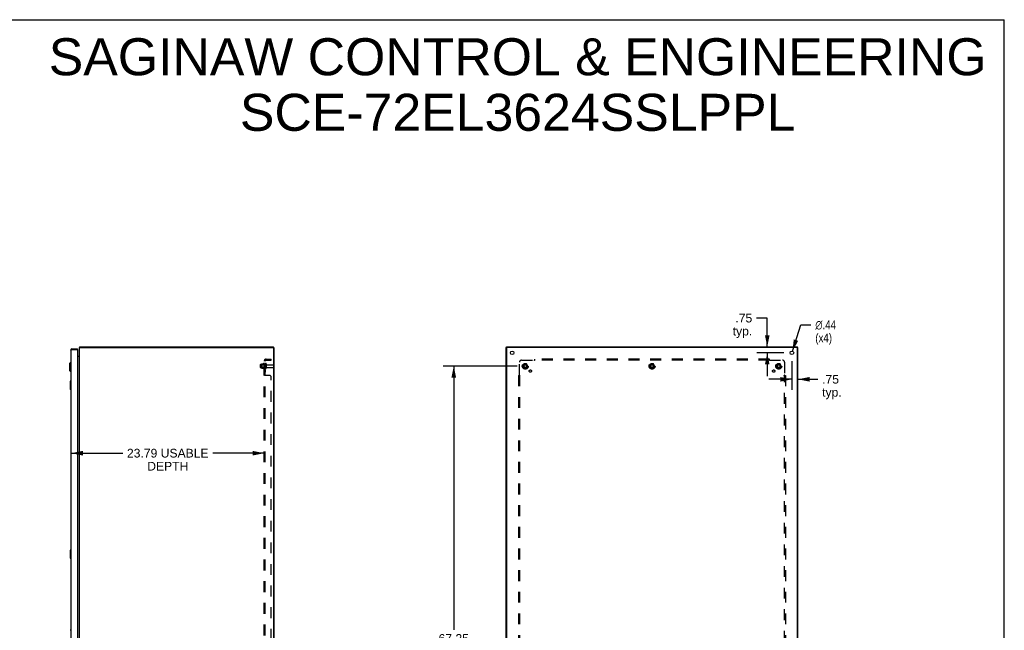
# Model space of a CAD drawing. Header units: inches. Extents: x 0 to 243, y 0 to 157.
# Tile 9 of 9: x 121 to 243, y 82 to 157. Entities that reach past the tile are written whole.
import ezdxf

# ---------------------------------------------------------------- set-up
doc = ezdxf.new("R2010")
doc.units = ezdxf.units.IN
doc.header["$LTSCALE"] = 13.357143
doc.header["$MEASUREMENT"] = 0
doc.linetypes.add('HIDDEN', pattern=[0.2, 0.1, -0.1])
doc.layers.get('0').update_dxf_attribs({"linetype": 'CONTINUOUS'})
for name, color, linetype in [('02___PRT_ALL_AXES', 7, 'CONTINUOUS'), ('BENT-SUB-8STUDS', 7, 'CONTINUOUS'), ('DEFAULT_2', 8, 'HIDDEN'), ('DIMENSIONS', 7, 'CONTINUOUS')]:
    doc.layers.add(name, color=color, linetype=linetype)
doc.styles.get("Standard").update_dxf_attribs({"font": 'arial.ttf'})
doc.styles.add('TEXTSTYLE_1', font='gdt', dxfattribs={"width": 0.8})
doc.dimstyles.new('DIMSTYLE_1', dxfattribs={"dimtxt": 1.071429, "dimasz": 1.428571, "dimexe": 0.09, "dimexo": 0.07, "dimgap": 0.0375, "dimtad": 0, "dimtih": 1, "dimtoh": 1, "dimzin": 4, "dimdsep": 46, "dimtxsty": 'Standard', "dimblk": '_FILLED', "dimblk1": '_FILLED', "dimblk2": '_FILLED', "dimcen": 0.09, "dimazin": 1, "dimtfac": 1, "dimtdec": 3, "dimtofl": 0, "dimtmove": 0, "dimatfit": 3, "dimldrblk": '_FILLED', "dimfxl": 1, "dimtolj": 1, "dimtzin": 4, "dimarcsym": 0})
doc.dimstyles.new('DIMSTYLE_2', dxfattribs={"dimtxt": 1.071429, "dimasz": 1.428571, "dimexe": 0.09, "dimexo": 0.07, "dimgap": 0.09, "dimtad": 0, "dimtih": 1, "dimtoh": 1, "dimzin": 4, "dimdsep": 46, "dimtxsty": 'Standard', "dimblk": '_FILLED', "dimblk1": '_FILLED', "dimblk2": '_FILLED', "dimcen": 0.09, "dimazin": 1, "dimtfac": 1, "dimtdec": 3, "dimtofl": 0, "dimtmove": 0, "dimatfit": 1, "dimldrblk": '_FILLED', "dimfxl": 1, "dimtolj": 1, "dimtzin": 4, "dimarcsym": 0})

# ---------------------------------------------------------------- blocks, each defined once
blk = doc.blocks.new('_FILLED')
at = {"color": 0, "linetype": 'ByBlock'}
blk.add_solid([(0, 0), (-1, 0.2), (-1, -0.2)], dxfattribs=at)
blk = doc.blocks.new('*D11')
at = {"layer": 'DIMENSIONS', "color": 2, "linetype": 'Continuous'}
for p, q in [((127.79, 103.63), (134.13, 103.63)), ((151.59, 103.63), (145.25, 103.63))]:
    blk.add_line(p, q, dxfattribs=at)
at = {"layer": 'DIMENSIONS', "color": 2, "linetype": 'Continuous', "xscale": 1.4285714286, "yscale": 1.4285714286, "zscale": 1.4285714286, "rotation": 180}
blk.add_blockref('_FILLED', (127.79, 103.63), dxfattribs=at)
at = {"layer": 'DIMENSIONS', "color": 2, "linetype": 'Continuous', "xscale": 1.4285714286, "yscale": 1.4285714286, "zscale": 1.4285714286}
blk.add_blockref('_FILLED', (151.59, 103.63), dxfattribs=at)
at = {"layer": 'DIMENSIONS', "color": 2, "linetype": 'Continuous', "insert": (139.69, 104.17), "char_height": 1.0714, "width": 10.0531, "attachment_point": 2, "line_spacing_factor": 0.9}
blk.add_mtext('23.79 USABLE\\PDEPTH', dxfattribs=at)
blk = doc.blocks.new('*D13')
at = {"layer": 'DIMENSIONS', "color": 2, "linetype": 'Continuous'}
for p, q in [((213.62, 120.3), (212.3, 120.3)), ((213.62, 116.76), (213.62, 120.3)), ((215.66, 116.01), (212.33, 116.01)), ((213.62, 116.01), (213.62, 113.15))]:
    blk.add_line(p, q, dxfattribs=at)
at = {"layer": 'DIMENSIONS', "color": 2, "linetype": 'Continuous', "xscale": 1.4285714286, "yscale": 1.4285714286, "zscale": 1.4285714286}
for p, rotation in [((213.62, 116.76), 270), ((213.62, 116.01), 90)]:
    blk.add_blockref('_FILLED', p, dxfattribs=dict(at, rotation=rotation))
at = {"layer": 'DIMENSIONS', "color": 2, "linetype": 'Continuous', "insert": (211.77, 120.84), "char_height": 1.071, "width": 2.4097, "attachment_point": 3, "line_spacing_factor": 0.9}
blk.add_mtext('.75\\Ptyp.', dxfattribs=at)
blk = doc.blocks.new('*D14')
at = {"layer": 'DIMENSIONS', "color": 2, "linetype": 'Continuous'}
for p, q in [((216.66, 115.01), (216.66, 111.47)), ((216.66, 112.75), (213.8, 112.75)), ((217.41, 112.75), (219.85, 112.75))]:
    blk.add_line(p, q, dxfattribs=at)
at = {"layer": 'DIMENSIONS', "color": 2, "linetype": 'Continuous', "xscale": 1.4285714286, "yscale": 1.4285714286, "zscale": 1.4285714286}
blk.add_blockref('_FILLED', (216.66, 112.75), dxfattribs=at)
at = {"layer": 'DIMENSIONS', "color": 2, "linetype": 'Continuous', "xscale": 1.4285714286, "yscale": 1.4285714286, "zscale": 1.4285714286, "rotation": 180}
blk.add_blockref('_FILLED', (217.41, 112.75), dxfattribs=at)
at = {"layer": 'DIMENSIONS', "color": 2, "linetype": 'Continuous', "insert": (220.39, 113.29), "char_height": 1.071, "width": 2.4097, "attachment_point": 1, "line_spacing_factor": 0.9}
blk.add_mtext('.75\\Ptyp.', dxfattribs=at)
blk = doc.blocks.new('*D15')
at = {"layer": 'DIMENSIONS', "color": 2, "linetype": 'Continuous'}
for p, q in [((216.73, 116.22), (217.76, 119.48)), ((217.76, 119.48), (219.01, 119.48))]:
    blk.add_line(p, q, dxfattribs=at)
at = {"layer": 'DIMENSIONS', "color": 2, "linetype": 'Continuous', "xscale": 1.4285714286, "yscale": 1.4285714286, "zscale": 1.4285714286, "rotation": 252.3296594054}
blk.add_blockref('_FILLED', (216.73, 116.22), dxfattribs=at)
at = {"layer": 'DIMENSIONS', "color": 2, "linetype": 'Continuous', "insert": (219.55, 120.01), "char_height": 1.0714, "width": 3.5077, "attachment_point": 1, "line_spacing_factor": 0.9, "style": 'TEXTSTYLE_1'}
blk.add_mtext('{\\fgdt;n}\\fArial;.44\\P(x4)', dxfattribs=at)
blk = doc.blocks.new('*D16')
at = {"layer": 'BENT-SUB-8STUDS', "color": 2, "linetype": 'Continuous'}
for p, q in [((182.79, 114.39), (173.67, 114.39)), ((174.96, 114.39), (174.96, 81.83)), ((174.96, 47.14), (174.96, 79.69)), ((182.79, 47.14), (173.67, 47.14))]:
    blk.add_line(p, q, dxfattribs=at)
at = {"layer": 'BENT-SUB-8STUDS', "color": 2, "linetype": 'Continuous', "xscale": 1.4285714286, "yscale": 1.4285714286, "zscale": 1.4285714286}
for p, rotation in [((174.96, 114.39), 90), ((174.96, 47.14), 270)]:
    blk.add_blockref('_FILLED', p, dxfattribs=dict(at, rotation=rotation))
at = {"layer": 'BENT-SUB-8STUDS', "color": 2, "linetype": 'Continuous', "insert": (174.96, 81.3), "char_height": 1.071, "width": 3.744, "attachment_point": 2, "line_spacing_factor": 0.9}
blk.add_mtext('67.25', dxfattribs=at)

msp = doc.modelspace()

# ---------------------------------------------------------------- linework, layer by layer
at = {"color": 7, "linetype": 'Continuous'}
for p, q in [((0, 157.143), (242.857, 157.143)), ((242.857, 0), (242.857, 157.143)), ((128.829, 116.719), (128.85, 116.698)), ((128.85, 116.687), (128.85, 116.762)), ((152.708, 116.687), (152.682, 116.687)), ((152.712, 116.657), (152.712, 116.687)), ((152.712, 116.687), (152.787, 116.687)), ((152.724, 116.687), (152.724, 116.762)), ((181.479, 116.687), (181.411, 116.687)), ((181.474, 116.687), (181.474, 116.762)), ((217.343, 116.687), (217.411, 116.687)), ((217.348, 116.687), (217.348, 116.762)), ((127.864, 116.512), (127.864, 116.437)), ((128.544, 116.437), (128.529, 116.437)), ((128.544, 116.437), (128.544, 116.512)), ((127.562, 114.695), (127.68, 114.813)), ((127.562, 114.695), (127.562, 113.829)), ((127.68, 114.813), (127.68, 113.711)), ((127.68, 114.813), (127.719, 114.813)), ((127.562, 113.829), (127.68, 113.711)), ((127.68, 113.711), (127.719, 113.711)), ((127.659, 112.497), (127.659, 111.527)), ((127.674, 112.512), (127.719, 112.512)), ((127.706, 112.412), (127.706, 111.612)), ((127.674, 111.512), (127.719, 111.512)), ((127.659, 91.663), (127.659, 90.693)), ((127.674, 91.678), (127.719, 91.678)), ((127.706, 91.578), (127.706, 90.778)), ((127.674, 90.678), (127.719, 90.678)), ((127.719, 81.766), (127.657, 81.766))]:
    msp.add_line(p, q, dxfattribs=at)
at = {"color": 3, "linetype": 'Continuous'}
for p, q in [((128.787, 44.837), (128.787, 116.687)), ((128.787, 116.687), (152.672, 116.687)), ((128.85, 116.762), (152.724, 116.762)), ((152.712, 116.647), (152.712, 44.877)), ((152.787, 116.687), (152.787, 44.837)), ((181.411, 44.837), (181.411, 116.687)), ((181.451, 116.657), (181.451, 44.867)), ((181.474, 116.762), (217.348, 116.762)), ((217.341, 116.687), (181.481, 116.687)), ((217.371, 44.867), (217.371, 116.657)), ((217.411, 44.837), (217.411, 116.687)), ((127.719, 116.367), (127.719, 45.157)), ((127.843, 116.43), (127.864, 116.437)), ((127.864, 116.512), (128.544, 116.512)), ((127.864, 116.437), (128.529, 116.437)), ((128.544, 116.422), (128.544, 45.102)), ((128.544, 115.587), (128.772, 115.587)), ((128.775, 115.605), (128.776, 115.604)), ((128.776, 115.604), (128.778, 115.602))]:
    msp.add_line(p, q, dxfattribs=at)
for points in [[(128.829, 116.719), (128.83, 116.72), (128.831, 116.722), (128.832, 116.723), (128.833, 116.725), (128.834, 116.728), (128.835, 116.73), (128.836, 116.733), (128.837, 116.735), (128.838, 116.738), (128.838, 116.74)], [(128.838, 116.74), (128.84, 116.745), (128.84, 116.747), (128.841, 116.749), (128.841, 116.751), (128.842, 116.753), (128.843, 116.755), (128.844, 116.756), (128.844, 116.758), (128.845, 116.759), (128.846, 116.76), (128.847, 116.76), (128.847, 116.761), (128.848, 116.761), (128.849, 116.762), (128.85, 116.762)], [(127.719, 116.367), (127.719, 116.37), (127.721, 116.373), (127.722, 116.376), (127.725, 116.379), (127.728, 116.383), (127.732, 116.386), (127.737, 116.389), (127.742, 116.392), (127.748, 116.395), (127.754, 116.399), (127.762, 116.402), (127.769, 116.405), (127.777, 116.408), (127.786, 116.411), (127.795, 116.414), (127.804, 116.418), (127.813, 116.421), (127.823, 116.424)], [(127.823, 116.424), (127.833, 116.427), (127.843, 116.43)], [(128.772, 115.613), (128.771, 115.613), (128.771, 115.612), (128.771, 115.612), (128.771, 115.611), (128.772, 115.61), (128.772, 115.609), (128.773, 115.608), (128.774, 115.607), (128.775, 115.605)], [(128.772, 115.587), (128.771, 115.588), (128.771, 115.589), (128.771, 115.591), (128.772, 115.592), (128.772, 115.594), (128.773, 115.595), (128.774, 115.597), (128.775, 115.598), (128.776, 115.6), (128.778, 115.601), (128.779, 115.602), (128.78, 115.604), (128.782, 115.605), (128.783, 115.606), (128.784, 115.608), (128.785, 115.609)]]:
    msp.add_lwpolyline(points, dxfattribs=at)
at = {"color": 7, "linetype": 'Continuous'}
for points in [[(127.704, 112.448), (127.705, 112.442), (127.705, 112.436), (127.705, 112.43), (127.706, 112.424), (127.706, 112.418), (127.706, 112.412)], [(127.706, 111.612), (127.706, 111.605), (127.706, 111.599), (127.705, 111.593), (127.705, 111.587), (127.705, 111.581), (127.704, 111.576)], [(127.704, 91.615), (127.705, 91.609), (127.705, 91.603), (127.705, 91.597), (127.706, 91.591), (127.706, 91.585), (127.706, 91.578)], [(127.706, 90.778), (127.706, 90.772), (127.706, 90.766), (127.705, 90.76), (127.705, 90.754), (127.705, 90.748), (127.704, 90.742)]]:
    msp.add_lwpolyline(points, dxfattribs=at)
at = {"color": 3, "linetype": 'Continuous'}
for centre, radius, start, end in [((128.932, 116.617), 0.145, 135.39862, 151.13154), ((152.672, 116.647), 0.04, 0, 90), ((181.481, 116.657), 0.03, 90, 180), ((217.341, 116.657), 0.03, 0, 90), ((127.864, 116.367), 0.145, 90, 180), ((128.529, 116.422), 0.015, 0, 90), ((128.717, 115.657), 0.07, 270, 360)]:
    msp.add_arc(centre, radius, start, end, dxfattribs=at)
at = {"color": 7, "linetype": 'Continuous'}
for centre, radius, start, end in [((127.864, 116.367), 0.07, 90, 124.46146), ((127.674, 112.497), 0.015, 90, 180), ((127.704, 112.497), 0.015, 0, 90), ((127.674, 111.527), 0.015, 180, 270), ((127.704, 111.527), 0.015, 270, 360), ((127.674, 91.663), 0.015, 90, 180), ((127.704, 91.663), 0.015, 0, 90), ((127.674, 90.693), 0.015, 180, 270), ((127.704, 90.693), 0.015, 270, 360)]:
    msp.add_arc(centre, radius, start, end, dxfattribs=at)
at = {"layer": '02___PRT_ALL_AXES', "color": 8, "linetype": 'HIDDEN'}
for p, q in [((151.117, 114.57), (151.712, 114.57)), ((151.117, 114.204), (151.712, 114.204)), ((151.517, 114.743), (151.517, 114.031)), ((151.587, 114.637), (151.587, 114.721)), ((151.587, 114.637), (151.587, 114.137)), ((151.712, 114.637), (151.587, 114.637)), ((151.712, 114.637), (151.712, 114.137)), ((151.88, 114.553), (152.682, 114.553)), ((151.88, 114.221), (152.682, 114.221)), ((151.587, 114.053), (151.587, 114.137)), ((151.712, 114.137), (151.587, 114.137)), ((151.587, 113.909), (151.587, 113.628)), ((151.712, 113.909), (151.587, 113.909)), ((151.712, 113.628), (151.587, 113.628)), ((151.712, 113.909), (151.712, 113.628))]:
    msp.add_line(p, q, dxfattribs=at)
at = {"layer": '02___PRT_ALL_AXES', "color": 3, "linetype": 'Continuous'}
for centre in [(182.161, 116.012), (216.661, 116.012)]:
    msp.add_circle(centre, 0.219, dxfattribs=at)
at = {"layer": '02___PRT_ALL_AXES', "color": 8, "linetype": 'HIDDEN'}
for centre, radius in [((183.786, 114.387), 0.372), ((183.786, 114.387), 0.356), ((183.786, 114.387), 0.25), ((183.786, 114.387), 0.183), ((199.411, 114.387), 0.372), ((199.411, 114.387), 0.356), ((199.411, 114.387), 0.25), ((199.411, 114.387), 0.183), ((215.036, 114.387), 0.372), ((215.036, 114.387), 0.356), ((215.036, 114.387), 0.25), ((215.036, 114.387), 0.183), ((184.405, 113.768), 0.141), ((214.417, 113.768), 0.141)]:
    msp.add_circle(centre, radius, dxfattribs=at)
for centre, radius, start, end in [((152.117, 114.387), 0.698, 149.33687, 156.03207), ((151.549, 114.721), 0.0384, 0, 145.55034), ((152.117, 114.387), 0.698, 203.96793, 210.66313), ((151.549, 114.053), 0.0384, 214.44966, 360)]:
    msp.add_arc(centre, radius, start, end, dxfattribs=at)
at = {"layer": 'DEFAULT_2', "color": 8, "linetype": 'HIDDEN'}
for p, q in [((151.087, 114.54), (151.087, 114.234)), ((151.251, 114.642), (151.251, 114.131)), ((151.271, 114.57), (151.251, 114.59)), ((151.271, 114.203), (151.251, 114.183)), ((151.262, 114.664), (151.489, 114.664)), ((151.271, 114.57), (151.271, 114.203)), ((151.567, 114.57), (151.271, 114.57)), ((151.567, 114.203), (151.271, 114.203)), ((151.567, 114.57), (151.587, 114.59)), ((151.567, 114.57), (151.567, 114.203)), ((151.567, 114.203), (151.587, 114.183)), ((151.587, 46.418), (151.587, 115.105)), ((151.712, 115.105), (151.587, 115.105)), ((151.641, 115.144), (151.737, 115.065)), ((151.712, 46.418), (151.712, 115.105)), ((151.818, 114.651), (151.818, 114.122)), ((151.824, 115.23), (152.462, 115.23)), ((151.824, 115.105), (152.462, 115.105)), ((152.462, 115.105), (152.462, 115.23)), ((183.067, 113.266), (183.067, 114.855)), ((183.317, 115.105), (184.907, 115.105)), ((183.623, 114.659), (183.468, 114.392)), ((183.468, 114.382), (183.623, 114.114)), ((183.94, 114.664), (183.631, 114.664)), ((184.103, 114.392), (183.949, 114.659)), ((183.949, 114.114), (184.103, 114.382)), ((184.925, 115.124), (184.919, 115.118)), ((184.942, 115.065), (184.942, 115.23)), ((213.88, 115.23), (184.942, 115.23)), ((213.88, 115.105), (184.942, 115.105)), ((199.248, 114.659), (199.093, 114.392)), ((199.093, 114.382), (199.248, 114.114)), ((199.565, 114.664), (199.256, 114.664)), ((199.728, 114.392), (199.574, 114.659)), ((199.574, 114.114), (199.728, 114.382)), ((213.88, 115.065), (213.88, 115.23)), ((213.915, 115.105), (215.505, 115.105)), ((214.873, 114.659), (214.718, 114.392)), ((214.718, 114.382), (214.873, 114.114)), ((215.19, 114.664), (214.881, 114.664)), ((215.353, 114.392), (215.199, 114.659)), ((215.199, 114.114), (215.353, 114.382)), ((215.755, 114.855), (215.755, 113.266)), ((151.262, 114.109), (151.489, 114.109)), ((151.712, 113.266), (151.587, 113.266)), ((151.613, 113.244), (151.61, 113.246)), ((151.62, 113.241), (151.613, 113.244)), ((151.639, 113.232), (151.637, 113.234)), ((152.212, 113.23), (151.641, 113.23)), ((152.462, 48.543), (152.462, 112.98)), ((182.942, 113.23), (182.942, 48.293)), ((182.942, 113.23), (183.108, 113.23)), ((183.067, 113.23), (183.067, 48.293)), ((183.94, 114.109), (183.631, 114.109)), ((199.565, 114.109), (199.256, 114.109)), ((215.19, 114.109), (214.881, 114.109)), ((215.714, 113.23), (215.88, 113.23)), ((215.755, 48.293), (215.755, 113.23)), ((215.773, 113.248), (215.767, 113.254)), ((215.88, 113.23), (215.88, 48.293))]:
    msp.add_line(p, q, dxfattribs=at)
for points in [[(151.61, 115.126), (151.606, 115.124), (151.603, 115.123), (151.6, 115.121), (151.597, 115.12), (151.595, 115.118), (151.592, 115.116), (151.59, 115.114), (151.589, 115.112), (151.588, 115.11), (151.587, 115.109), (151.587, 115.107), (151.587, 115.105)], [(151.641, 115.144), (151.639, 115.142), (151.637, 115.14), (151.634, 115.138), (151.631, 115.136), (151.627, 115.134), (151.624, 115.132), (151.62, 115.13), (151.617, 115.129), (151.61, 115.126)], [(151.655, 115.105), (151.655, 115.105), (151.654, 115.105), (151.654, 115.106), (151.653, 115.106), (151.653, 115.106), (151.653, 115.106), (151.652, 115.106), (151.652, 115.106)], [(151.652, 115.106), (151.652, 115.106), (151.652, 115.106), (151.653, 115.106), (151.653, 115.105), (151.653, 115.105), (151.654, 115.105), (151.655, 115.105), (151.655, 115.105), (151.656, 115.105), (151.656, 115.105), (151.657, 115.105), (151.658, 115.105), (151.658, 115.105), (151.659, 115.105), (151.66, 115.104), (151.66, 115.104), (151.661, 115.104), (151.662, 115.104), (151.662, 115.104), (151.663, 115.104), (151.664, 115.103), (151.665, 115.103), (151.665, 115.103), (151.666, 115.103), (151.667, 115.103), (151.668, 115.103), (151.668, 115.102), (151.669, 115.102), (151.67, 115.102), (151.671, 115.102), (151.672, 115.101), (151.672, 115.101), (151.673, 115.101), (151.674, 115.101), (151.675, 115.1), (151.676, 115.1), (151.677, 115.1), (151.677, 115.1), (151.678, 115.099), (151.679, 115.099), (151.68, 115.099), (151.681, 115.099), (151.682, 115.098), (151.683, 115.098), (151.684, 115.098), (151.685, 115.097), (151.686, 115.097), (151.687, 115.096), (151.688, 115.096), (151.689, 115.096), (151.69, 115.095), (151.691, 115.095), (151.692, 115.095), (151.693, 115.094), (151.694, 115.094), (151.695, 115.093), (151.696, 115.093), (151.697, 115.093), (151.697, 115.092), (151.698, 115.092), (151.699, 115.091), (151.7, 115.091), (151.701, 115.091), (151.702, 115.09), (151.703, 115.09), (151.703, 115.089), (151.704, 115.089), (151.705, 115.089), (151.706, 115.088), (151.706, 115.088), (151.707, 115.088), (151.708, 115.087), (151.709, 115.087), (151.709, 115.086), (151.71, 115.086), (151.711, 115.086), (151.711, 115.085), (151.712, 115.085), (151.713, 115.085), (151.713, 115.084), (151.714, 115.084), (151.714, 115.084), (151.715, 115.083), (151.715, 115.083), (151.716, 115.083), (151.716, 115.083)], [(151.726, 115.082), (151.725, 115.084), (151.723, 115.086), (151.721, 115.088), (151.719, 115.091), (151.717, 115.093), (151.715, 115.096), (151.714, 115.098), (151.713, 115.1), (151.713, 115.102), (151.712, 115.104), (151.712, 115.105)], [(151.716, 115.083), (151.716, 115.083), (151.716, 115.083), (151.716, 115.082), (151.716, 115.083), (151.716, 115.083), (151.716, 115.083), (151.715, 115.083), (151.715, 115.083), (151.715, 115.084), (151.714, 115.084), (151.714, 115.084), (151.713, 115.085), (151.713, 115.085), (151.712, 115.085)], [(151.737, 115.065), (151.738, 115.065), (151.738, 115.066), (151.738, 115.067), (151.738, 115.068), (151.737, 115.069), (151.737, 115.07), (151.736, 115.071), (151.735, 115.073), (151.733, 115.075), (151.732, 115.076), (151.73, 115.078), (151.726, 115.082)], [(184.919, 115.118), (184.917, 115.116), (184.915, 115.114), (184.913, 115.112), (184.911, 115.11), (184.91, 115.109), (184.908, 115.107), (184.907, 115.105)], [(184.92, 115.086), (184.917, 115.091), (184.915, 115.093), (184.914, 115.096), (184.913, 115.098), (184.911, 115.1), (184.91, 115.102), (184.908, 115.104), (184.907, 115.105)], [(184.942, 115.065), (184.94, 115.065), (184.939, 115.066), (184.937, 115.067), (184.935, 115.068), (184.934, 115.069), (184.932, 115.07), (184.931, 115.071), (184.929, 115.073), (184.928, 115.075), (184.926, 115.076), (184.925, 115.078), (184.924, 115.08), (184.922, 115.082), (184.921, 115.084), (184.92, 115.086)], [(184.942, 115.144), (184.941, 115.142), (184.939, 115.14), (184.937, 115.138), (184.936, 115.136), (184.934, 115.134), (184.933, 115.132), (184.931, 115.13), (184.93, 115.129), (184.928, 115.127), (184.927, 115.126), (184.925, 115.124)], [(213.88, 115.144), (213.881, 115.142), (213.883, 115.14), (213.884, 115.138), (213.886, 115.136), (213.887, 115.134), (213.889, 115.132), (213.891, 115.13), (213.892, 115.129), (213.894, 115.127), (213.895, 115.126), (213.897, 115.124)], [(213.88, 115.065), (213.881, 115.065), (213.883, 115.066), (213.885, 115.067), (213.886, 115.068), (213.888, 115.069), (213.889, 115.07), (213.891, 115.071), (213.892, 115.073), (213.894, 115.075), (213.895, 115.076), (213.897, 115.078), (213.898, 115.08), (213.899, 115.082), (213.901, 115.084), (213.902, 115.086), (213.905, 115.091)], [(213.897, 115.124), (213.903, 115.118), (213.905, 115.116), (213.907, 115.114), (213.909, 115.112), (213.91, 115.11), (213.912, 115.109), (213.914, 115.107), (213.915, 115.105)], [(213.905, 115.091), (213.906, 115.093), (213.908, 115.096), (213.909, 115.098), (213.911, 115.1), (213.912, 115.102), (213.914, 115.104), (213.915, 115.105)], [(151.6, 113.251), (151.597, 113.252), (151.595, 113.254), (151.592, 113.256), (151.59, 113.258), (151.589, 113.26), (151.588, 113.261), (151.587, 113.263), (151.587, 113.264), (151.587, 113.266)], [(151.59, 113.258), (151.589, 113.26), (151.588, 113.261), (151.587, 113.263), (151.587, 113.264)], [(151.597, 113.252), (151.595, 113.254), (151.592, 113.256)], [(151.61, 113.246), (151.606, 113.248), (151.603, 113.249), (151.6, 113.251)], [(151.641, 113.23), (151.639, 113.232), (151.637, 113.234), (151.634, 113.235), (151.631, 113.237), (151.627, 113.238), (151.624, 113.24), (151.62, 113.241)], [(151.719, 113.256), (151.717, 113.257), (151.715, 113.259), (151.714, 113.26), (151.713, 113.262), (151.713, 113.263), (151.712, 113.264), (151.712, 113.266)], [(151.723, 113.253), (151.721, 113.254), (151.719, 113.256), (151.717, 113.257), (151.715, 113.259), (151.714, 113.26), (151.713, 113.262), (151.713, 113.263), (151.712, 113.264), (151.712, 113.266)], [(151.737, 113.239), (151.737, 113.24), (151.736, 113.242), (151.735, 113.243), (151.733, 113.245), (151.732, 113.246), (151.73, 113.248), (151.728, 113.249), (151.726, 113.25), (151.723, 113.253)], [(151.737, 113.23), (151.738, 113.232), (151.738, 113.234), (151.738, 113.236), (151.738, 113.237), (151.737, 113.239), (151.737, 113.24), (151.736, 113.242), (151.735, 113.243), (151.733, 113.245), (151.732, 113.246), (151.73, 113.248), (151.728, 113.249)], [(151.737, 113.23), (151.738, 113.232), (151.738, 113.234), (151.738, 113.236), (151.738, 113.237)], [(183.029, 113.23), (183.031, 113.232), (183.033, 113.234), (183.035, 113.235), (183.037, 113.237), (183.039, 113.238), (183.04, 113.24), (183.042, 113.241), (183.044, 113.243), (183.045, 113.244), (183.047, 113.246), (183.048, 113.248)], [(183.048, 113.248), (183.055, 113.254), (183.057, 113.256), (183.059, 113.258), (183.06, 113.26), (183.062, 113.261), (183.064, 113.263), (183.066, 113.264), (183.067, 113.266)], [(183.082, 113.256), (183.079, 113.257), (183.077, 113.259), (183.075, 113.26), (183.073, 113.262), (183.071, 113.263), (183.069, 113.264), (183.067, 113.266)], [(183.108, 113.23), (183.107, 113.232), (183.107, 113.234), (183.106, 113.236), (183.105, 113.237), (183.104, 113.239), (183.102, 113.24), (183.101, 113.242), (183.1, 113.243), (183.098, 113.245), (183.096, 113.246), (183.095, 113.248), (183.093, 113.249), (183.091, 113.25), (183.089, 113.252), (183.086, 113.253), (183.082, 113.256)], [(215.714, 113.23), (215.714, 113.232), (215.715, 113.234), (215.716, 113.236), (215.717, 113.237), (215.718, 113.239), (215.719, 113.24), (215.721, 113.242), (215.722, 113.243), (215.724, 113.245), (215.725, 113.246), (215.727, 113.248), (215.729, 113.249), (215.731, 113.25), (215.733, 113.252), (215.735, 113.253)], [(215.735, 113.253), (215.74, 113.256), (215.742, 113.257), (215.745, 113.259), (215.747, 113.26), (215.749, 113.262), (215.751, 113.263), (215.753, 113.264), (215.755, 113.266)], [(215.767, 113.254), (215.765, 113.256), (215.763, 113.258), (215.761, 113.26), (215.759, 113.261), (215.758, 113.263), (215.756, 113.264), (215.755, 113.266)], [(215.793, 113.23), (215.791, 113.232), (215.789, 113.234), (215.787, 113.235), (215.785, 113.237), (215.783, 113.238), (215.781, 113.24), (215.78, 113.241), (215.778, 113.243), (215.776, 113.244), (215.775, 113.246), (215.773, 113.248)]]:
    msp.add_lwpolyline(points, dxfattribs=at)
for centre, radius in [((183.786, 114.387), 0.318), ((183.786, 114.387), 0.204), ((183.786, 114.387), 0.183), ((183.786, 114.387), 0.183), ((183.786, 114.387), 0.166), ((199.411, 114.387), 0.318), ((199.411, 114.387), 0.204), ((199.411, 114.387), 0.183), ((199.411, 114.387), 0.183), ((199.411, 114.387), 0.166), ((215.036, 114.387), 0.318), ((215.036, 114.387), 0.204), ((215.036, 114.387), 0.183), ((215.036, 114.387), 0.183), ((215.036, 114.387), 0.166)]:
    msp.add_circle(centre, radius, dxfattribs=at)
for centre, radius, start, end in [((151.117, 114.54), 0.03, 90, 180), ((151.117, 114.234), 0.03, 180, 270), ((151.392, 114.642), 0.141, 174.79195, 180), ((151.262, 114.654), 0.01, 90, 174.80617), ((151.47, 114.674), 0.01, 270, 336.03207), ((151.824, 114.993), 0.237, 90, 180), ((151.824, 114.993), 0.112, 90, 180), ((151.765, 114.651), 0.053, 0, 180), ((151.88, 114.615), 0.0625, 180, 270), ((151.88, 114.158), 0.0625, 90, 180), ((152.682, 114.523), 0.03, 0, 90), ((152.682, 114.251), 0.03, 270, 360), ((183.317, 114.855), 0.25, 90, 180), ((183.477, 114.387), 0.01, 150.01268, 209.98829), ((183.631, 114.654), 0.01, 90.01235, 149.98915), ((183.94, 114.654), 0.01, 30.01204, 89.98872), ((184.095, 114.387), 0.01, 330.01268, 29.98829), ((199.102, 114.387), 0.01, 150.01268, 209.98829), ((199.256, 114.654), 0.01, 90.01235, 149.98915), ((199.565, 114.654), 0.01, 30.01204, 89.98872), ((199.72, 114.387), 0.01, 330.01268, 29.98829), ((214.727, 114.387), 0.01, 150.01268, 209.98829), ((214.881, 114.654), 0.01, 90.01235, 149.98915), ((215.19, 114.654), 0.01, 30.01204, 89.98872), ((215.345, 114.387), 0.01, 330.01268, 29.98829), ((215.505, 114.855), 0.25, 0, 90), ((151.392, 114.131), 0.141, 180, 185.20805), ((151.262, 114.119), 0.01, 185.19383, 270), ((151.47, 114.099), 0.01, 23.96793, 90), ((151.765, 114.122), 0.053, 180, 360), ((152.212, 112.98), 0.25, 0, 90), ((183.631, 114.119), 0.01, 210.01204, 269.98872), ((183.94, 114.119), 0.01, 270.01235, 329.98915), ((199.256, 114.119), 0.01, 210.01204, 269.98872), ((199.565, 114.119), 0.01, 270.01235, 329.98915), ((214.881, 114.119), 0.01, 210.01204, 269.98872), ((215.19, 114.119), 0.01, 270.01235, 329.98915)]:
    msp.add_arc(centre, radius, start, end, dxfattribs=at)

# ---------------------------------------------------------------- texts
at = {"layer": 'DIMENSIONS', "color": 2, "linetype": 'Continuous', "insert": (182.841, 154.852), "char_height": 4.57143, "width": 115.45831, "attachment_point": 2, "line_spacing_factor": 0.9}
msp.add_mtext('SAGINAW CONTROL & ENGINEERING\\PSCE-72EL3624SSLPPL', dxfattribs=at)

# ---------------------------------------------------------------- dimensions: what is measured, and where the dimension line sits
at = {"layer": 'BENT-SUB-8STUDS', "color": 2, "linetype": 'Continuous'}
dim = msp.add_linear_dim(base=(174.959, 47.137), p1=(182.856, 114.387), p2=(182.856, 47.137), angle=270, dimstyle='DIMSTYLE_1', dxfattribs=at)
dim.commit()
dim.dimension.update_dxf_attribs({"geometry": '*D16', "text_midpoint": (174.955, 80.756), "dimtype": 160})
at = {"layer": 'DIMENSIONS', "color": 2, "linetype": 'Continuous'}
for base, p1, p2, angle, text, picture, middle in [((213.617, 116.762), (215.731, 116.012), (217.268, 116.762), 90, '<>\\Ptyp.', '*D13', (210.56, 119.5)), ((216.661, 112.751), (217.411, 116.647), (216.661, 115.082), 180, '<>\\Ptyp.', '*D14', (221.592, 111.948)), ((127.794, 103.63), (151.587, 113.23), (127.794, 116.437), 180, '<> USABLE\\PDEPTH', '*D11', (139.691, 102.826))]:
    dim = msp.add_linear_dim(base=base, p1=p1, p2=p2, angle=angle, text=text, dimstyle='DIMSTYLE_1', dxfattribs=at)
    dim.commit()
    dim.dimension.update_dxf_attribs({"geometry": picture, "text_midpoint": middle, "dimtype": 160})
dim = msp.add_diameter_dim_2p(p1=(216.727, 116.22), p2=(216.594, 115.803), text='%%c<>\\P(x4)', dimstyle='DIMSTYLE_2', override={"dimpost": '<>'}, dxfattribs=at)
dim.commit()
dim.dimension.update_dxf_attribs({"geometry": '*D15', "text_midpoint": (221.304, 118.672), "dimtype": 163})

doc.saveas('drawing.dxf')
